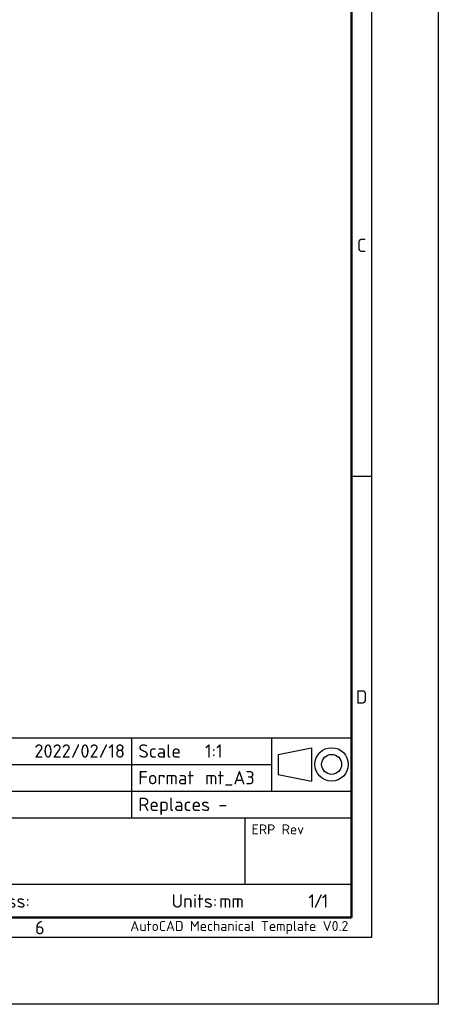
# Model space of a CAD drawing. Header units: millimetres. Extents: x 0 to 3360, y 0 to 2376.
# Tile 5 of 8: x 2858 to 3360, y 0 to 1182. Entities that reach past the tile are written whole.
import ezdxf
from ezdxf.enums import TextEntityAlignment as Align

# ---------------------------------------------------------------- set-up
doc = ezdxf.new("R2010")
doc.units = ezdxf.units.MM
doc.header["$LTSCALE"] = 8
doc.layers.add('AM_BOR', color=7, linetype='Continuous', lineweight=50)
doc.styles.add('MT logo', font='avgcbol_.ttf')
doc.styles.add('Note', font='isocpeur.ttf')

# ---------------------------------------------------------------- blocks, each defined once
blk = doc.blocks.new('MT_ISO_A3')
at = {"layer": 'AM_BOR', "lineweight": 25}
for p, q in [((410, 287), (410, 10)), ((407, 79.25), (410, 79.25)), ((410, 10), (20, 10))]:
    blk.add_line(p, q, dxfattribs=at)
at = {"layer": 'AM_BOR', "lineweight": 50}
for p, q in [((407, 284), (407, 13)), ((407, 13), (23, 13))]:
    blk.add_line(p, q, dxfattribs=at)
at = {"layer": 'Defpoints', "lineweight": 25}
for p, q in [((420, 297), (420, 0)), ((420, 0), (0, 0))]:
    blk.add_line(p, q, dxfattribs=at)
at = {"layer": 'AM_BOR', "lineweight": 25, "char_height": 2, "style": 'Note'}
for s, insert, attachment_point in [('\\fISOCPEUR|b0|i0;\\H2.0000;C', (408.5, 113.87), 5), ('\\fISOCPEUR|b0|i0;\\H2.0000;D', (408.5, 46.12), 5), ('\\fISOCPEUR|b0|i0;\\H2.0000;6', (359.5, 11.5), 4)]:
    blk.add_mtext(s, dxfattribs=dict(at, insert=insert, attachment_point=attachment_point))
blk = doc.blocks.new('*U12')
at = {"layer": 'AM_BOR', "lineweight": 25}
for p, q in [((-184, 27), (0, 27)), ((-33, 27), (-33, 15)), ((-12, 27), (-12, 19)), ((0, 27), (0, 0)), ((-11, 24.5), (-6, 25.5)), ((-6, 25.5), (-6, 20.5)), ((-11, 24.5), (-11, 21.5)), ((-84, 23), (-12, 23)), ((-11, 21.5), (-6, 20.5)), ((-184, 19), (0, 19)), ((-184, 15), (0, 15)), ((-16, 15), (-16, 5)), ((-184, 5), (0, 5)), ((0, 0), (-184, 0))]:
    blk.add_line(p, q, dxfattribs=at)
for radius in [2.5, 1.5]:
    blk.add_circle((-3, 23), radius, dxfattribs=at)
at = {"layer": 'AM_BOR', "lineweight": 25, "style": 'Note'}
for s, p in [('Scale', (-32, 25)), ('Format', (-32, 21)), ('Replaces', (-32, 17)), ('Mass:', (-55, 2.5)), ('Units:', (-27, 2.5))]:
    blk.add_text(s, height=2, dxfattribs=at).set_placement(p, align=Align.MIDDLE_LEFT)
blk.add_text('ERP Rev', height=1.5, dxfattribs=at).set_placement((-15, 14), align=Align.TOP_LEFT)
blk.add_text('/', height=2, dxfattribs=at).set_placement((-5, 2.5), align=Align.MIDDLE_CENTER)
blk.add_text('AutoCAD Mechanical Template V0.2', height=1.5, dxfattribs=at).set_placement((-0.5, -0.5), align=Align.TOP_RIGHT)
at = {"layer": 'AM_BOR', "lineweight": 25}
for tag, height, style, p in [('GEN-TITLE-CMPNY{13.8}', 4.2, 'MT logo', (-183, 23)), ('PLANT{19}', 2, 'Note', (-123, 25)), ('GEN-TITLE-NAME{11}', 2, 'Note', (-72, 25)), ('GEN-TITLE-SCA{4.0}', 2, 'Note', (-22, 25)), ('ADDRESS{19}', 2, 'Note', (-123, 21)), ('GEN-TITLE-ISSM{11}', 2, 'Note', (-72, 21)), ('GEN-TITLE-SIZ{4.0}', 2, 'Note', (-22, 21)), ('NOTE{19}', 2, 'Note', (-72, 17)), ('REPLACES{9}', 2, 'Note', (-20, 17)), ('GEN-TITLE-DES1{23.3}', 4.2, 'Note', (-183, 8.5)), ('GEN-TITLE-NR{15.7}', 4.2, 'Note', (-83, 8.5)), ('GEN-TITLE-DWG{11}', 2, 'Note', (-157.96, 2.5)), ('GEN-TITLE-DWGREV{10}', 2, 'Note', (-106.49, 2.5))]:
    blk.add_attdef(tag, text='', height=height, dxfattribs=dict(at, style=style)).set_placement(p, align=Align.MIDDLE_LEFT)
at = {"layer": 'AM_BOR', "lineweight": 25, "style": 'Note'}
for tag, p in [('GEN-TITLE-DAT{7}', (-34, 25)), ('GEN-TITLE-ISSD{7}', (-34, 21))]:
    blk.add_attdef(tag, text='', height=2, dxfattribs=at).set_placement(p, align=Align.MIDDLE_RIGHT)
blk.add_attdef('GEN-TITLE-DES2{54.3}', text='', height=1.5, dxfattribs=at).set_placement((-166.5, 14), align=Align.TOP_LEFT)
blk.add_attdef('GEN-TITLE-REV{3.3}', text='', height=4.2, dxfattribs=at).set_placement((-8, 8.5), align=Align.MIDDLE_CENTER)
at = {"layer": 'AM_BOR', "lineweight": 25, "style": 'Note', "flags": 8}
for tag, p in [('GEN-TITLE-DACT{8.3}', (-74.02, 2.5)), ('GEN-TITLE-WT{10}', (-48, 2.5)), ('GEN-TITLE-LUNIT{4.3}', (-19.9, 2.5)), ('GEN-TITLE-SHEETS{2}', (-4.5, 2.5))]:
    blk.add_attdef(tag, text='', height=2, dxfattribs=at).set_placement(p, align=Align.MIDDLE_LEFT)
blk.add_attdef('GEN-TITLE-SHEET{2}', text='', height=2, dxfattribs=at).set_placement((-5.5, 2.5), align=Align.MIDDLE_RIGHT)

msp = doc.modelspace()

# ---------------------------------------------------------------- block references
at = {"lineweight": 0, "xscale": 8, "yscale": 8, "zscale": 8}
msp.add_blockref('MT_ISO_A3', (0, 0), dxfattribs=at)
at = {"lineweight": 0}
ref = msp.add_blockref('*U12', (3256, 104), dxfattribs=dict(at, xscale=8, yscale=8, zscale=8))
ref.add_attrib('GEN-TITLE-DAT{7}', '2022/02/18', dxfattribs={"layer": 'AM_BOR', "lineweight": 25, "height": 16, "style": 'Note'}).set_placement((2984, 304), align=Align.MIDDLE_RIGHT)
ref.add_attrib('GEN-TITLE-SCA{4.0}', '1:1', dxfattribs={"layer": 'AM_BOR', "lineweight": 25, "height": 16, "style": 'Note'}).set_placement((3080, 304), align=Align.MIDDLE_LEFT)
ref.add_attrib('GEN-TITLE-SIZ{4.0}', 'mt_A3', dxfattribs={"layer": 'AM_BOR', "lineweight": 25, "height": 16, "style": 'Note'}).set_placement((3080, 272), align=Align.MIDDLE_LEFT)
ref.add_attrib('REPLACES{9}', '-', dxfattribs={"layer": 'AM_BOR', "lineweight": 25, "height": 16, "style": 'Note'}).set_placement((3096, 240), align=Align.MIDDLE_LEFT)
ref.add_attrib('GEN-TITLE-LUNIT{4.3}', 'mm', dxfattribs={"layer": 'AM_BOR', "lineweight": 25, "height": 16, "style": 'Note'}).set_placement((3096.8, 124), align=Align.MIDDLE_LEFT)
ref.add_attrib('GEN-TITLE-SHEET{2}', '1', dxfattribs={"layer": 'AM_BOR', "lineweight": 25, "height": 16, "style": 'Note'}).set_placement((3212, 124), align=Align.MIDDLE_RIGHT)
ref.add_attrib('GEN-TITLE-SHEETS{2}', '1', dxfattribs={"layer": 'AM_BOR', "lineweight": 25, "height": 16, "style": 'Note'}).set_placement((3220, 124), align=Align.MIDDLE_LEFT)

doc.saveas('drawing.dxf')
